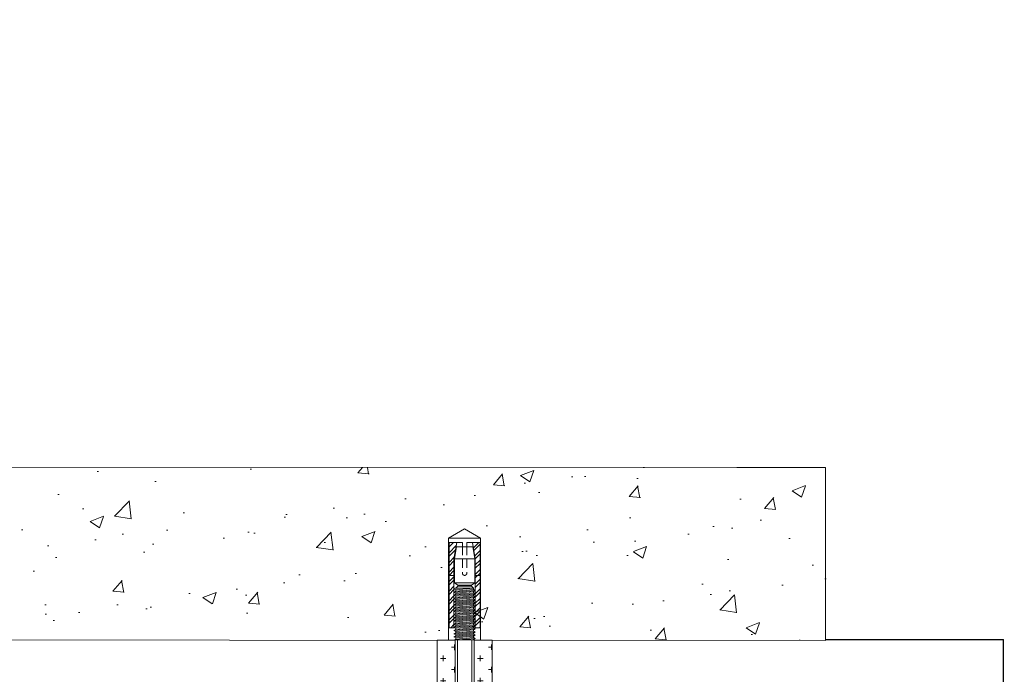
# Model space of a CAD drawing. Header units: millimetres. Extents: x 2030 to 82110, y 1212 to 62352.
# Tile 38 of 38: x 69335 to 76885, y 54611 to 59632. Entities that reach past the tile are written whole.
import ezdxf

# ---------------------------------------------------------------- set-up
doc = ezdxf.new("R2010")
doc.units = ezdxf.units.MM
doc.set_wipeout_variables(frame=1)
doc.linetypes.add('HIDDEN2', pattern=[4.7625, 3.175, -1.5875])
doc.layers.add('02_Техстронг Профиль', color=7, linetype='Continuous', lineweight=9)
for name, color, linetype, lineweight, true_color in [('Анкеры и саморезы', 7, 'Continuous', 9, 0x000000), ('Размеры и выноски', 7, 'Continuous', 9, 0x000000), ('Строительные конструкции', 7, 'Continuous', 9, 0x000000), ('Шпильки', 7, 'Continuous', 9, 0x000000)]:
    doc.layers.add(name, color=color, linetype=linetype, lineweight=lineweight, true_color=true_color)
doc.styles.add('Arial', font='arial.ttf', dxfattribs={"width": 0.9, "height": 250})
doc.styles.add('ISOCPEUR', font='isocpeur.ttf')
doc.dimstyles.new('ISO-25', dxfattribs={"dimtxt": 2.5, "dimasz": 2.5, "dimexe": 1.25, "dimexo": 0.625, "dimtad": 1, "dimtxsty": 'Standard', "dimcen": 2.5, "dimadec": 0, "dimazin": 0, "dimtfac": 1, "dimtmove": 0, "dimatfit": 3, "dimfxl": 1, "dimarcsym": 0})

# ---------------------------------------------------------------- blocks, each defined once
blk = doc.blocks.new('*U216')
at = {"layer": 'Анкеры и саморезы', "lineweight": 5, "true_color": 0x939598}
h = blk.add_hatch(dxfattribs=at)
h.set_pattern_fill('STEEL', color=252, scale=0.8)
h.set_pattern_definition([(45, (-16380.2264, 15704.676), (-1.79605122, 1.79605122), []), (45, (-16380.2264, 15705.946), (-1.79605122, 1.79605122), [])])
h.paths.add_polyline_path([(-4, 30.57), (-2.91, 36.7), (-5.84, 36.7), (-5.84, 4.7), (-4, 4.7)])
h.paths.add_polyline_path([(5.84, 36.7), (2.91, 36.7), (4, 30.57), (4, 4.7), (5.84, 4.7)])
at = {"layer": 'Анкеры и саморезы', "color": 252, "lineweight": 5, "true_color": 0x939598}
for p, q in [((6, 38.3), (-6, 38.3)), ((-5.84, 36.7), (-5.84, 4.7)), ((-0.8, 36.7), (-5.84, 36.7)), ((-3.08, 35.02), (3.08, 35.02)), ((-0.8, 36.7), (-0.8, 35.02)), ((5.84, 36.7), (0.8, 36.7)), ((0.8, 36.7), (0.8, 35.02)), ((5.84, 36.7), (5.84, 4.7)), ((-4, 30.57), (-4, 4.7)), ((-3.86, 30.57), (3.86, 30.57)), ((4, 30.57), (4, 4.7)), ((-4, 24.3), (-5.84, 24.3)), ((4, 24.3), (5.84, 24.3)), ((-4, 19.24), (-3.61, 19.47)), ((-4, 19.24), (-3.35, 18.87)), ((3.86, 21.54), (-3.86, 21.54)), ((-3.35, 18.42), (-3.35, 18.87)), ((3.35, 19.02), (3.35, 19.47)), ((4, 18.64), (3.35, 19.02)), ((4, 18.64), (3.35, 18.27)), ((-4, 18.04), (-3.35, 18.42)), ((-4, 18.04), (-3.35, 17.67)), ((-4, 16.84), (-3.35, 17.22)), ((-4, 16.84), (-3.35, 16.47)), ((-4, 15.64), (-3.35, 16.02)), ((-4, 15.64), (-3.35, 15.27)), ((-4, 14.44), (-3.35, 14.82)), ((-3.35, 17.22), (-3.35, 17.67)), ((-3.35, 16.02), (-3.35, 16.47)), ((-3.35, 14.82), (-3.35, 15.27)), ((3.35, 17.82), (3.35, 18.27)), ((4, 17.44), (3.35, 17.82)), ((4, 17.44), (3.35, 17.07)), ((3.35, 16.62), (3.35, 17.07)), ((4, 16.24), (3.35, 16.62)), ((4, 16.24), (3.35, 15.87)), ((3.35, 15.42), (3.35, 15.87)), ((4, 15.04), (3.35, 15.42)), ((4, 15.04), (3.35, 14.67)), ((-4, 14.44), (-3.35, 14.07)), ((-4, 13.24), (-3.35, 13.62)), ((-4, 13.24), (-3.35, 12.87)), ((-4, 12.04), (-3.35, 12.42)), ((-4, 12.04), (-3.35, 11.67)), ((-4, 10.84), (-3.35, 11.22)), ((-3.35, 13.62), (-3.35, 14.07)), ((-3.35, 12.42), (-3.35, 12.87)), ((-3.35, 11.22), (-3.35, 11.67)), ((3.35, 14.22), (3.35, 14.67)), ((4, 13.84), (3.35, 14.22)), ((4, 13.84), (3.35, 13.47)), ((3.35, 13.02), (3.35, 13.47)), ((4, 12.64), (3.35, 13.02)), ((4, 12.64), (3.35, 12.27)), ((3.35, 11.82), (3.35, 12.27)), ((4, 11.44), (3.35, 11.82)), ((4, 11.44), (3.35, 11.07)), ((-4, 10.84), (-3.35, 10.47)), ((-4, 9.64), (-3.35, 10.02)), ((-4, 9.64), (-3.35, 9.27)), ((-4, 8.44), (-3.35, 8.82)), ((-4, 8.44), (-3.35, 8.07)), ((-4, 7.24), (-3.35, 7.62)), ((-3.35, 10.02), (-3.35, 10.47)), ((-3.35, 8.82), (-3.35, 9.27)), ((-3.35, 7.62), (-3.35, 8.07)), ((3.35, 10.62), (3.35, 11.07)), ((4, 10.24), (3.35, 10.62)), ((4, 10.24), (3.35, 9.87)), ((3.35, 9.42), (3.35, 9.87)), ((4, 9.04), (3.35, 9.42)), ((4, 9.04), (3.35, 8.67)), ((3.35, 8.22), (3.35, 8.67)), ((4, 7.84), (3.35, 8.22)), ((4, 7.84), (3.35, 7.47)), ((3.35, 7.02), (3.35, 7.47)), ((-3.76, 4.7), (-6, 4.7)), ((-4, 7.24), (-3.35, 6.87)), ((-4, 6.04), (-3.35, 6.42)), ((-4, 6.04), (-3.35, 5.67)), ((-4, 4.84), (-3.35, 5.22)), ((-4, 4.84), (-3.35, 4.47)), ((-4, 3.64), (-3.35, 4.02)), ((-3.35, 6.42), (-3.35, 6.87)), ((-3.35, 5.22), (-3.35, 5.67)), ((-3.35, 4.02), (-3.35, 4.47)), ((4, 6.64), (3.35, 7.02)), ((4, 6.64), (3.35, 6.27)), ((3.35, 5.82), (3.35, 6.27)), ((4, 5.44), (3.35, 5.82)), ((4, 5.44), (3.35, 5.07)), ((3.35, 4.62), (3.35, 5.07)), ((6, 4.7), (3.35, 4.7)), ((4, 4.24), (3.35, 4.62)), ((4, 4.24), (3.35, 3.87)), ((3.35, 3.42), (3.35, 3.87)), ((-4, 3.64), (-3.35, 3.27)), ((-4, 2.44), (-3.35, 2.82)), ((-4, 2.44), (-3.35, 2.07)), ((-4, 1.24), (-3.35, 1.62)), ((-4, 1.24), (-3.35, 0.87)), ((-4, 0.04), (-3.35, 0.42)), ((-4, 0.04), (-3.93, 0)), ((-3.35, 2.82), (-3.35, 3.27)), ((-3.35, 1.62), (-3.35, 2.07)), ((-3.35, 0.42), (-3.35, 0.87)), ((4, 3.04), (3.35, 3.42)), ((4, 3.04), (3.35, 2.67)), ((3.35, 2.22), (3.35, 2.67)), ((4, 1.84), (3.35, 2.22)), ((4, 1.84), (3.35, 1.47)), ((3.35, 1.02), (3.35, 1.47)), ((4, 0.64), (3.35, 1.02)), ((4, 0.64), (3.35, 0.27)), ((3.35, 0), (3.35, 0.27))]:
    blk.add_line(p, q, dxfattribs=at)
at = {"layer": 'Анкеры и саморезы', "color": 252, "lineweight": 5, "true_color": 0x939598, "extrusion": (1.22461e-16, 5.99869e-32, -1)}
for p, q in [((-4, 30.57), (-2.91, 36.7)), ((-3.86, 30.57), (-3.08, 35.02)), ((2.91, 36.7), (4, 30.57)), ((3.08, 35.02), (3.86, 30.57)), ((-3.86, 21.54), (-3.86, 30.57)), ((3.86, 30.57), (3.86, 21.54)), ((-2.61, 20.7), (-3.86, 21.54)), ((2.61, 20.31), (-2.61, 20.31)), ((3.86, 21.54), (2.61, 20.7))]:
    blk.add_line(p, q, dxfattribs=at)
at = {"layer": 'Анкеры и саморезы', "color": 252, "linetype": 'HIDDEN2', "lineweight": 5, "true_color": 0x939598}
for p, q in [((-0.8, 35.02), (-0.8, 25.1)), ((0.8, 35.02), (0.8, 25.1))]:
    blk.add_line(p, q, dxfattribs=at)
at = {"layer": 'Анкеры и саморезы', "color": 252, "lineweight": 5, "true_color": 0x939598, "extrusion": (-1.22461e-16, 4.49903e-32, -1)}
for p, q in [((4, 18.64), (-4, 18.04)), ((3.35, 19.47), (-3.35, 18.87)), ((3.35, 19.47), (-3.35, 18.87)), ((3.35, 19.02), (-3.35, 18.42)), ((4, 17.44), (-4, 16.84)), ((4, 16.24), (-4, 15.64)), ((4, 15.04), (-4, 14.44)), ((3.35, 18.27), (-3.35, 17.67)), ((3.35, 17.82), (-3.35, 17.22)), ((3.35, 17.07), (-3.35, 16.47)), ((3.35, 16.62), (-3.35, 16.02)), ((3.35, 15.87), (-3.35, 15.27)), ((3.35, 15.42), (-3.35, 14.82)), ((4, 13.84), (-4, 13.24)), ((4, 12.64), (-4, 12.04)), ((4, 11.44), (-4, 10.84)), ((3.35, 14.67), (-3.35, 14.07)), ((3.35, 14.22), (-3.35, 13.62)), ((3.35, 13.47), (-3.35, 12.87)), ((3.35, 13.02), (-3.35, 12.42)), ((3.35, 12.27), (-3.35, 11.67)), ((3.35, 11.82), (-3.35, 11.22)), ((4, 10.24), (-4, 9.64)), ((4, 9.04), (-4, 8.44)), ((4, 7.84), (-4, 7.24)), ((3.35, 11.07), (-3.35, 10.47)), ((3.35, 11.07), (-3.35, 10.47)), ((3.35, 10.62), (-3.35, 10.02)), ((3.35, 9.87), (-3.35, 9.27)), ((3.35, 9.87), (-3.35, 9.27)), ((3.35, 9.42), (-3.35, 8.82)), ((3.35, 8.67), (-3.35, 8.07)), ((3.35, 8.22), (-3.35, 7.62)), ((3.35, 7.47), (-3.35, 6.87)), ((4, 6.64), (-4, 6.04)), ((4, 5.44), (-4, 4.84)), ((4, 4.24), (-4, 3.64)), ((3.35, 7.02), (-3.35, 6.42)), ((3.35, 6.27), (-3.35, 5.67)), ((3.35, 5.82), (-3.35, 5.22)), ((3.35, 5.07), (-3.35, 4.47)), ((3.35, 4.62), (-3.35, 4.02)), ((3.35, 3.87), (-3.35, 3.27)), ((4, 3.04), (-4, 2.44)), ((4, 1.84), (-4, 1.24)), ((4, 0.64), (-4, 0.04)), ((3.35, 3.42), (-3.35, 2.82)), ((3.35, 2.67), (-3.35, 2.07)), ((3.35, 2.22), (-3.35, 1.62)), ((3.35, 1.47), (-3.35, 0.87)), ((3.35, 1.47), (-3.35, 0.87)), ((3.35, 1.02), (-3.35, 0.42)), ((3.35, 0.27), (0.36, 0)), ((3.35, 0.27), (0.36, 0))]:
    blk.add_line(p, q, dxfattribs=at)
at = {"layer": 'Анкеры и саморезы', "color": 252, "lineweight": 5, "true_color": 0x939598, "extrusion": (1.22461e-16, -5.99869e-32, -1)}
for p, q in [((3.35, 19.47), (-3.61, 19.47)), ((-2.61, 20.31), (-3.35, 19.47)), ((2.61, 20.7), (-2.61, 20.7)), ((3.35, 19.47), (2.61, 20.31))]:
    blk.add_line(p, q, dxfattribs=at)
at = {"layer": 'Анкеры и саморезы', "color": 252, "lineweight": 5, "ltscale": 5, "true_color": 0x939598}
blk.add_line((6, 0), (-6, 0), dxfattribs=at)
at = {"layer": 'Анкеры и саморезы', "color": 252, "lineweight": 5, "true_color": 0x939598}
blk.add_lwpolyline([(-6, 0), (-6, 38.3), (0, 41.77), (6, 38.3), (6, 0)], dxfattribs=at)
at = {"layer": 'Анкеры и саморезы', "color": 252, "linetype": 'HIDDEN2', "lineweight": 5, "true_color": 0x939598}
blk.add_arc((0, 25.1), 0.8, 180, 0, dxfattribs=at)
blk = doc.blocks.new('*U218')
blk.add_wipeout([(-340.43, 4), (-340.43, -4), (0, -4), (0, 4)])
at = {"linetype": 'HIDDEN2', "ltscale": 100}
for p, q in [((-335.1, 5.03), (-334.25, 3.85)), ((-328.3, 5.03), (-329.15, 3.85)), ((-335.1, 2.66), (-334.25, 3.85)), ((-334.25, 3.85), (-329.15, 3.85)), ((-328.3, 2.66), (-329.15, 3.85)), ((-335.1, -2.66), (-334.25, -3.85)), ((-335.1, -5.03), (-334.25, -3.85)), ((-334.25, -3.85), (-329.15, -3.85)), ((-328.3, -2.66), (-329.15, -3.85)), ((-328.3, -5.03), (-329.15, -3.85))]:
    blk.add_line(p, q, dxfattribs=at)
at = {"linetype": 'HIDDEN2', "ltscale": 40}
for p, q in [((-339.43, 4), (-340.43, 3)), ((-340.43, -3), (-340.43, 3)), ((-335.1, 3), (-340.43, 3)), ((-335.1, 4), (-339.43, 4)), ((-339.43, -4), (-339.43, 4)), ((-340.43, -3), (-335.1, -3)), ((-339.43, -4), (-340.43, -3)), ((-339.43, -4), (-335.1, -4))]:
    blk.add_line(p, q, dxfattribs=at)
at = {"ltscale": 40}
for p, q in [((0, 4), (-325.63, 4)), ((0, 3), (-325.63, 3)), ((-325.63, -3), (0, -3)), ((0, -4), (-325.63, -4))]:
    blk.add_line(p, q, dxfattribs=at)
at = {"ltscale": 100}
blk.add_line((0, -4), (0, 4), dxfattribs=at)
at = {"linetype": 'HIDDEN2', "ltscale": 100}
for points in [[(-328.3, -11.7), (-328.3, 11.7), (-325.63, 11.7), (-325.63, -11.7)], [(-328.3, 5.91), (-329.15, 7.1), (-334.25, 7.1), (-335.1, 5.91), (-335.1, -5.91), (-334.25, -7.1), (-329.15, -7.1), (-328.3, -5.91)]]:
    blk.add_lwpolyline(points, close=True, dxfattribs=at)
blk = doc.blocks.new('_Oblique')
at = {"color": 0, "linetype": 'ByBlock', "lineweight": -2}
blk.add_line((-0.5, -0.5), (0.5, 0.5), dxfattribs=at)
blk = doc.blocks.new('*D239')
at = {"layer": 'Defpoints', "color": 0, "transparency": 16777216}
for p in [(75513.1, 54878.2), (76877.7, 54878.2), (76164.8, 52842)]:
    blk.add_point(p, dxfattribs=at)
at = {"layer": 'Размеры и выноски', "color": 0, "lineweight": -2, "transparency": 16777216}
for p, q in [((75513.7, 54878.2), (76878.9, 54878.2)), ((76877.7, 52842), (76877.7, 54878.2)), ((76165.4, 52842), (76878.9, 52842))]:
    blk.add_line(p, q, dxfattribs=at)
at = {"layer": 'Размеры и выноски', "color": 0, "lineweight": -2, "transparency": 16777216, "xscale": 2.5, "yscale": 2.5, "zscale": 2.5}
for p, rotation in [((76877.7, 54878.2), 90), ((76877.7, 52842), 270)]:
    blk.add_blockref('_Oblique', p, dxfattribs=dict(at, rotation=rotation))
at = {"layer": 'Размеры и выноски', "color": 0, "transparency": 16777216, "insert": (76664.2, 53860.1), "char_height": 250, "attachment_point": 5, "rotation": 90, "style": 'ISOCPEUR'}
blk.add_mtext('{\\H1.70293x;а}', dxfattribs=at)

msp = doc.modelspace()

# ---------------------------------------------------------------- hatches: boundary and pattern name
at = {"layer": 'Строительные конструкции'}
h = msp.add_hatch(dxfattribs=at)
h.set_pattern_fill('AR-CONC', color=256, scale=5.705613)
h.set_pattern_definition([(50, (-1247491, 284202.25), (1039.4753, -90.94226), [108.6919, -1195.6113]), (355, (-1247491, 284202.3), (-201.0853, 1090.0965), [86.95355, -956.49236]), (100.451445, (-1247404.4, 284194.7), (838.38994, 999.1542), [92.3739, -1016.1141]), (46.1842, (-1247491, 284492.1), (1546.6722, -239.8773), [163.0379, -1793.417]), (96.63556, (-1247362.1, 284472.1), (1354.5362, 1411.7178), [138.561, -1524.1725]), (351.18415, (-1247491, 284492.1), (1354.5362, 1411.7178), [130.4301, -1434.732]), (21, (-1247346.05, 284419.6), (865.0531, -583.4857), [108.6919, -1195.6113]), (326, (-1247346.1, 284419.6), (352.6185, 1050.9053), [86.95355, -956.489]), (71.451445, (-1247274, 284371), (1217.6716, 467.41964), [92.3739, -1016.1123]), (37.5, (-1247490.98, 284202.25), (17.62238, 482.43836), [0, -944.89522, 0, -970.98128, 0, -960.1121]), (7.5, (-1247491, 284202.25), (381.24716, 571.59163), [0, -553.60425, 0, -923.15683, 0, -365.92951]), (327.5, (-1247814.15, 284202.25), (773.62751, -32.686), [0, -362.30645, 0, -1130.39612, 0, -1499.9487]), (317.5, (-1247959.1, 284202.25), (845.16784, 145.07373), [0, -470.9984, 0, -750.69896, 0, -1065.18096])])
h.paths.add_polyline_path([(61803.578, 56203.056), (61803.578, 54877.216), (75513.098, 54871.554), (75513.098, 56197.394), (74832.976, 56197.394)])

# ---------------------------------------------------------------- linework, layer by layer
msp.add_lwpolyline([(74832.976, 56197.394), (61803.578, 56203.056), (61803.578, 54877.216), (75513.098, 54871.554), (75513.098, 56197.394)], close=True, dxfattribs=at)

# ---------------------------------------------------------------- block references
at = {"layer": 'Анкеры и саморезы', "xscale": 20.4496330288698, "yscale": 20.4496330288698, "zscale": 20.4496330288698}
msp.add_blockref('*U216', (72746.727, 54872.865), dxfattribs=at)

# ---------------------------------------------------------------- texts
at = {"layer": '02_Техстронг Профиль', "insert": (66893.582, 59605.158), "char_height": 250, "attachment_point": 1, "style": 'Arial'}
msp.add_mtext_dynamic_manual_height_columns('\\pxi-1.87817,l1.87817,t1.87817;Типовой разрез', width=9083.54584, gutter_width=23.773, heights=[1124.757], dxfattribs=at)

# ---------------------------------------------------------------- dimensions: what is measured, and where the dimension line sits
at = {"layer": 'Размеры и выноски'}
dim = msp.add_linear_dim(base=(76877.66, 54878.224), p1=(76164.761, 52842.018), p2=(75513.098, 54878.224), angle=90, text='{\\H1.70293x;а}', dimstyle='ISO-25', override={"dimscale": 1, "dimtxt": 250, "dimtxsty": 'ISOCPEUR', "dimblk1": 'Oblique', "dimblk2": 'Oblique', "dimsah": 1, "dimatfit": 0}, dxfattribs=at)
dim.commit()
dim.dimension.update_dxf_attribs({"geometry": '*D239', "text_midpoint": (76877.66, 53860.121), "dimtype": 160})

# ---------------------------------------------------------------- next in the draw order: block references
at = {"layer": 'Шпильки', "xscale": 18.04388351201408, "yscale": 18.04388351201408, "zscale": 18.04388351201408, "rotation": 90}
msp.add_blockref('*U218', (72746.944, 54876.547), dxfattribs=at)

# ---------------------------------------------------------------- next in the draw order: hatches: boundary and pattern name
at = {"layer": 'Шпильки'}
h = msp.add_hatch(dxfattribs=at)
h.set_pattern_fill('CROSS', color=102, scale=13.503285)
h.set_pattern_definition([(0, (-592741.28, -278218.2), (85.745859, 85.745859), [42.87293, -128.61879]), (90, (-592719.84, -278239.64), (-85.745859, 85.745859), [42.87293, -128.61879])])
h.paths.add_polyline_path([(72535.233, 49000.88), (72674.135, 49000.88), (72674.134, 54872.48), (72535.233, 54872.48)])
h = msp.add_hatch(dxfattribs=at)
h.set_pattern_fill('CROSS', color=102, scale=13.503285)
h.set_pattern_definition([(0, (-592457.48, -278217.7), (85.745859, 85.745859), [42.87293, -128.61879]), (90, (-592436.04, -278239.14), (-85.745859, 85.745859), [42.87293, -128.61879])])
h.paths.add_polyline_path([(72819.033, 49000.88), (72957.935, 49000.88), (72958.021, 54872.362), (72819.119, 54872.362)])

# ---------------------------------------------------------------- next in the draw order: linework, layer by layer
at = {"layer": 'Шпильки', "color": 102, "ltscale": 4}
for points in [[(72535.233, 54872.48), (72674.134, 54872.48), (72674.135, 49000.88), (72535.233, 49000.88)], [(72819.119, 54872.362), (72958.021, 54872.362), (72957.935, 49000.88), (72819.033, 49000.88)]]:
    msp.add_lwpolyline(points, close=True, dxfattribs=at)

doc.saveas('drawing.dxf')
